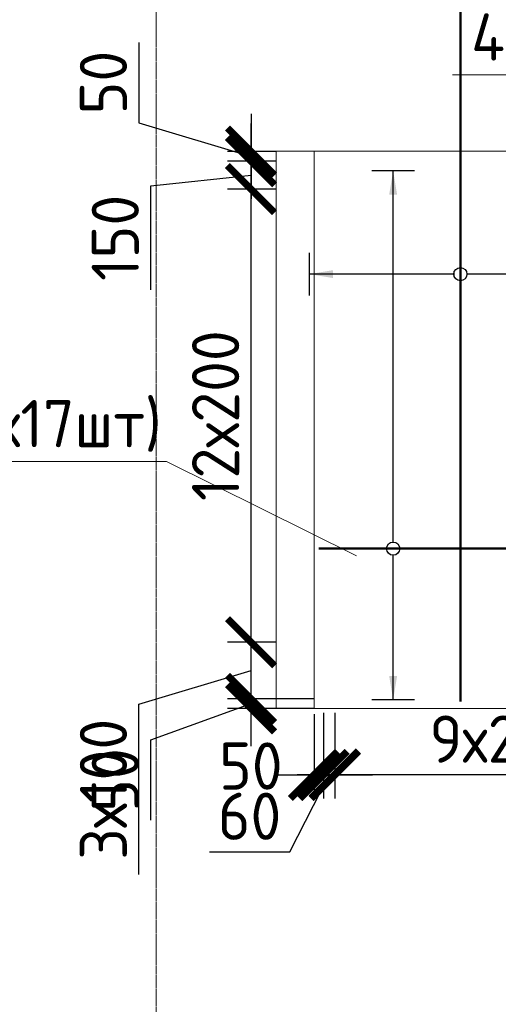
# Model space of a CAD drawing. Header units: millimetres. Extents: x 247266 to 730847, y -636031 to 10052.
# Tile 114 of 196: x 572686 to 575221, y -310506 to -305292. Entities that reach past the tile are written whole.
import ezdxf
from ezdxf import colors
from ezdxf.entities.mleader import LeaderData, LeaderLine
from ezdxf.math import Vec2, Vec3

# ---------------------------------------------------------------- set-up
doc = ezdxf.new("R2010")
doc.units = ezdxf.units.MM
doc.set_wipeout_variables(frame=1)
for name, pattern in [('______5', [1100, 800, -100, 100, -100]), ('________', [0]), ('осевая', [50.8, 31.75, -6.35, 6.35, -6.35])]:
    doc.linetypes.add(name, pattern=pattern)
for name, color, linetype, lineweight in [('Standard', 7, 'Continuous', 25), ('АрмСтер', 7, 'Continuous', 50), ('Оси', 7, '______5', 18), ('подоснова', 7, 'Continuous', 5)]:
    doc.layers.add(name, color=color, linetype=linetype, lineweight=lineweight)
doc.layers.add('РАЗМЕРЫ', color=7, linetype='Continuous')
doc.styles.add('GOST-2.304_Type-B', font='GOST_Common.ttf')
doc.dimstyles.new('СПДС', dxfattribs={"dimscale": 100, "dimtxt": 2.5, "dimasz": 2.5, "dimexe": 1.25, "dimexo": 0, "dimtad": 1, "dimdec": 0, "dimtxsty": 'GOST-2.304_Type-B', "dimblk": 'ARCHTICK', "dimcen": 2.5, "dimdle": 2, "dimadec": 0, "dimazin": 2, "dimtfac": 0.75, "dimtdec": 0, "dimtmove": 1, "dimatfit": 3, "dimfxl": 1, "dimtolj": 1, "dimarcsym": 1})

# ---------------------------------------------------------------- blocks, each defined once
blk = doc.blocks.new('*U3031')
at = {"layer": 'РАЗМЕРЫ'}
for p, q in [((112.5, 2000), (-112.5, 2000)), ((112.5, -800), (-112.5, -800))]:
    blk.add_line(p, q, dxfattribs=at)
at = {"layer": 'РАЗМЕРЫ', "ltscale": 15}
blk.add_line((0, -800), (0, 2000), dxfattribs=at)
at = {"layer": 'РАЗМЕРЫ'}
for points in [[(0, 2000), (20.9, 1874.8), (-20.9, 1874.8)], [(0, -800), (20.9, -674.8), (-20.9, -674.8)]]:
    blk.add_solid(points, dxfattribs=at)
at = {"linetype": 'Continuous', "lineweight": 0}
blk.add_wipeout([(35, 0), (28.3, 20.6), (10.8, 33.3), (-10.8, 33.3), (-28.3, 20.6), (-35, 0), (-28.3, -20.6), (-10.8, -33.3), (10.8, -33.3), (28.3, -20.6)], dxfattribs=at)
at = {"color": 0, "linetype": 'ByBlock', "lineweight": -2, "ltscale": 100}
blk.add_line((-393.9, 0), (1346.1, 0), dxfattribs=at)
at = {"layer": 'РАЗМЕРЫ'}
blk.add_circle((0, 0), 35, dxfattribs=at)
blk = doc.blocks.new('_ArchTick')
at = {"color": 0, "linetype": 'ByBlock', "const_width": 0.15}
blk.add_lwpolyline([(-0.5, -0.5), (0.5, 0.5)], dxfattribs=at)
blk = doc.blocks.new('*D3092')
at = {"layer": 'DEFPOINTS', "color": 0, "ltscale": 100}
for p in [(573911.6, -308889.1), (574245.5, -308889.1), (574245.5, -308939.1)]:
    blk.add_point(p, dxfattribs=at)
at = {"layer": 'РАЗМЕРЫ', "color": 0, "lineweight": -2}
for p, q in [((573911.6, -309139.1), (573911.6, -308689.1)), ((573380.4, -309105.8), (573911.6, -308914.1)), ((574245.5, -308889.1), (573786.6, -308889.1)), ((574245.5, -308939.1), (573786.6, -308939.1)), ((573380.4, -309531.1), (573380.4, -309105.8))]:
    blk.add_line(p, q, dxfattribs=at)
at = {"layer": 'РАЗМЕРЫ', "color": 0, "lineweight": -2, "ltscale": 100, "xscale": 250, "yscale": 250, "zscale": 250}
for p, rotation in [((573911.6, -308889.1), 270), ((573911.6, -308939.1), 90)]:
    blk.add_blockref('_ArchTick', p, dxfattribs=dict(at, rotation=rotation))
at = {"layer": 'РАЗМЕРЫ', "color": 0, "lineweight": 0, "ltscale": 100, "insert": (573192.8, -309318.5), "char_height": 250, "attachment_point": 5, "rotation": 90, "style": 'GOST-2.304_Type-B'}
blk.add_mtext('\\A1;50', dxfattribs=at)
blk = doc.blocks.new('*D3093')
at = {"layer": 'DEFPOINTS', "color": 0, "ltscale": 100}
for p in [(574045.5, -305991.1), (573911.6, -306041.1), (574045.5, -306041.1)]:
    blk.add_point(p, dxfattribs=at)
at = {"layer": 'РАЗМЕРЫ', "color": 0, "lineweight": -2}
for p, q in [((573317.5, -305412.5), (573317.5, -305837.8)), ((573911.6, -305791.1), (573911.6, -306241.1)), ((573317.5, -305837.8), (573911.6, -306016.1)), ((574045.5, -305991.1), (573786.6, -305991.1)), ((574045.5, -306041.1), (573786.6, -306041.1))]:
    blk.add_line(p, q, dxfattribs=at)
at = {"layer": 'РАЗМЕРЫ', "color": 0, "lineweight": -2, "ltscale": 100, "xscale": 250, "yscale": 250, "zscale": 250}
for p, rotation in [((573911.6, -305991.1), 270), ((573911.6, -306041.1), 90)]:
    blk.add_blockref('_ArchTick', p, dxfattribs=dict(at, rotation=rotation))
at = {"layer": 'РАЗМЕРЫ', "color": 0, "lineweight": 0, "ltscale": 100, "insert": (573129.9, -305625.2), "char_height": 250, "attachment_point": 5, "rotation": 90, "style": 'GOST-2.304_Type-B'}
blk.add_mtext('\\A1;50', dxfattribs=at)
blk = doc.blocks.new('*D3094')
at = {"layer": 'DEFPOINTS', "color": 0, "ltscale": 100}
for p in [(573911.6, -306189.1), (574045.5, -306189.1), (574045.5, -308589.1)]:
    blk.add_point(p, dxfattribs=at)
at = {"layer": 'РАЗМЕРЫ', "color": 0, "lineweight": -2}
for p, q in [((573911.6, -308789.1), (573911.6, -305989.1)), ((574045.5, -306189.1), (573786.6, -306189.1)), ((574045.5, -308589.1), (573786.6, -308589.1))]:
    blk.add_line(p, q, dxfattribs=at)
at = {"layer": 'РАЗМЕРЫ', "color": 0, "lineweight": -2, "ltscale": 100, "xscale": 250, "yscale": 250, "zscale": 250}
for p, rotation in [((573911.6, -306189.1), 90), ((573911.6, -308589.1), 270)]:
    blk.add_blockref('_ArchTick', p, dxfattribs=dict(at, rotation=rotation))
at = {"layer": 'РАЗМЕРЫ', "color": 0, "lineweight": 0, "ltscale": 100, "insert": (573724, -307389.1), "char_height": 250, "attachment_point": 5, "rotation": 90, "style": 'GOST-2.304_Type-B'}
blk.add_mtext('\\A1;12х200', dxfattribs=at)
blk = doc.blocks.new('*D3095')
at = {"layer": 'DEFPOINTS', "color": 0, "ltscale": 100}
for p in [(573911.6, -308589.1), (574045.5, -308589.1), (574045.5, -308889.1)]:
    blk.add_point(p, dxfattribs=at)
at = {"layer": 'РАЗМЕРЫ', "color": 0, "lineweight": -2}
for p, q in [((573911.6, -309089.1), (573911.6, -308389.1)), ((574045.5, -308589.1), (573786.6, -308589.1)), ((573317.5, -308917.4), (573911.6, -308739.1)), ((573317.5, -309818.1), (573317.5, -308917.4)), ((574045.5, -308889.1), (573786.6, -308889.1))]:
    blk.add_line(p, q, dxfattribs=at)
at = {"layer": 'РАЗМЕРЫ', "color": 0, "lineweight": -2, "ltscale": 100, "xscale": 250, "yscale": 250, "zscale": 250}
for p, rotation in [((573911.6, -308589.1), 90), ((573911.6, -308889.1), 270)]:
    blk.add_blockref('_ArchTick', p, dxfattribs=dict(at, rotation=rotation))
at = {"layer": 'РАЗМЕРЫ', "color": 0, "lineweight": 0, "ltscale": 100, "insert": (573129.9, -309367.7), "char_height": 250, "attachment_point": 5, "rotation": 90, "style": 'GOST-2.304_Type-B'}
blk.add_mtext('\\A1;3х100', dxfattribs=at)
blk = doc.blocks.new('_None')
blk = doc.blocks.new('*D3102')
at = {"layer": 'DEFPOINTS', "color": 0, "ltscale": 100}
for p in [(573911.6, -306041.1), (574045.5, -306041.1), (574045.5, -306189.1)]:
    blk.add_point(p, dxfattribs=at)
at = {"layer": 'РАЗМЕРЫ', "color": 0, "lineweight": -2}
for p, q in [((573911.6, -306389.1), (573911.6, -305841.1)), ((574045.5, -306041.1), (573786.6, -306041.1)), ((573380.4, -306172.3), (573911.6, -306115.1)), ((573380.4, -306722.7), (573380.4, -306172.3)), ((574045.5, -306189.1), (573786.6, -306189.1))]:
    blk.add_line(p, q, dxfattribs=at)
at = {"layer": 'РАЗМЕРЫ', "color": 0, "lineweight": -2, "ltscale": 100, "xscale": 250, "yscale": 250, "zscale": 250}
for p, rotation in [((573911.6, -306041.1), 90), ((573911.6, -306189.1), 270)]:
    blk.add_blockref('_ArchTick', p, dxfattribs=dict(at, rotation=rotation))
at = {"layer": 'РАЗМЕРЫ', "color": 0, "lineweight": 0, "ltscale": 100, "insert": (573192.8, -306447.5), "char_height": 250, "attachment_point": 5, "rotation": 90, "style": 'GOST-2.304_Type-B'}
blk.add_mtext('\\A1;150', dxfattribs=at)
blk = doc.blocks.new('*U3033')
at = {"layer": 'РАЗМЕРЫ'}
for p, q in [((112.5, 800), (-112.5, 800)), ((112.5, -1000), (-112.5, -1000))]:
    blk.add_line(p, q, dxfattribs=at)
at = {"layer": 'РАЗМЕРЫ', "ltscale": 15}
blk.add_line((0, -1000), (0, 800), dxfattribs=at)
at = {"layer": 'РАЗМЕРЫ'}
for points in [[(0, 800), (20.9, 674.8), (-20.9, 674.8)], [(0, -1000), (20.9, -874.8), (-20.9, -874.8)]]:
    blk.add_solid(points, dxfattribs=at)
at = {"linetype": 'Continuous', "lineweight": 0}
blk.add_wipeout([(35, 0), (28.3, 20.6), (10.8, 33.3), (-10.8, 33.3), (-28.3, 20.6), (-35, 0), (-28.3, -20.6), (-10.8, -33.3), (10.8, -33.3), (28.3, -20.6)], dxfattribs=at)
at = {"color": 0, "linetype": 'ByBlock', "lineweight": -2, "ltscale": 100}
blk.add_line((-2263.2, 0), (1446.8, 0), dxfattribs=at)
at = {"layer": 'РАЗМЕРЫ'}
blk.add_circle((0, 0), 35, dxfattribs=at)
blk = doc.blocks.new('*D3447')
at = {"layer": 'DEFPOINTS', "color": 0, "ltscale": 100}
for p in [(574245.2, -308970.2), (574295.2, -308970.2), (574295.2, -309291.9)]:
    blk.add_point(p, dxfattribs=at)
at = {"layer": 'РАЗМЕРЫ', "color": 0, "lineweight": -2}
for p, q in [((574245.2, -308970.2), (574245.2, -309416.9)), ((574295.2, -308970.2), (574295.2, -309416.9)), ((574045.2, -309291.9), (574495.2, -309291.9))]:
    blk.add_line(p, q, dxfattribs=at)
at = {"layer": 'РАЗМЕРЫ', "color": 0, "lineweight": -2, "ltscale": 100, "xscale": 250, "yscale": 250, "zscale": 250}
blk.add_blockref('_ArchTick', (574245.2, -309291.9), dxfattribs=at)
at = {"layer": 'РАЗМЕРЫ', "color": 0, "lineweight": -2, "ltscale": 100, "xscale": 250, "yscale": 250, "zscale": 250, "rotation": 180}
blk.add_blockref('_ArchTick', (574295.2, -309291.9), dxfattribs=at)
at = {"layer": 'РАЗМЕРЫ', "color": 0, "ltscale": 100, "insert": (573910.5, -309244.5), "char_height": 250, "attachment_point": 5, "style": 'GOST-2.304_Type-B'}
blk.add_mtext('\\A1;50', dxfattribs=at)
blk = doc.blocks.new('*D3448')
at = {"layer": 'DEFPOINTS', "color": 0, "ltscale": 100}
for p in [(574295.1, -308962.2), (574355.4, -308962.2), (574355.4, -309291.9)]:
    blk.add_point(p, dxfattribs=at)
at = {"layer": 'РАЗМЕРЫ', "color": 0, "lineweight": -2}
for p, q in [((574295.1, -308962.2), (574295.1, -309416.9)), ((574355.4, -308962.2), (574355.4, -309416.9)), ((574095.1, -309291.9), (574555.4, -309291.9)), ((574116.7, -309698.1), (574325.3, -309291.9)), ((573691.4, -309698.1), (574116.7, -309698.1))]:
    blk.add_line(p, q, dxfattribs=at)
at = {"layer": 'РАЗМЕРЫ', "color": 0, "lineweight": -2, "ltscale": 100, "xscale": 250, "yscale": 250, "zscale": 250}
blk.add_blockref('_ArchTick', (574295.1, -309291.9), dxfattribs=at)
at = {"layer": 'РАЗМЕРЫ', "color": 0, "lineweight": -2, "ltscale": 100, "xscale": 250, "yscale": 250, "zscale": 250, "rotation": 180}
blk.add_blockref('_ArchTick', (574355.4, -309291.9), dxfattribs=at)
at = {"layer": 'РАЗМЕРЫ', "color": 0, "ltscale": 100, "insert": (573904, -309510.5), "char_height": 250, "attachment_point": 5, "style": 'GOST-2.304_Type-B'}
blk.add_mtext('\\A1;60', dxfattribs=at)

msp = doc.modelspace()

# ---------------------------------------------------------------- linework, layer by layer
at = {"linetype": 'Continuous', "lineweight": 25, "transparency": 33554687}
msp.add_line((574245.52, -308939.12), (574045.52, -308939.12), dxfattribs=at)
msp.add_line((574245.52, -308939.12), (574045.52, -308939.12), dxfattribs=at)
msp.add_line((574245.52, -308939.12), (574045.52, -308939.12), dxfattribs=at)
at = {"layer": 'Standard', "linetype": '________', "lineweight": 0, "transparency": 33554687}
for p, q in [((574045.52, -305989.12), (574045.52, -306739.12)), ((574045.52, -305989.12), (579015.52, -305989.12)), ((574045.52, -305989.12), (574045.52, -306739.12)), ((574045.52, -305989.12), (579015.52, -305989.12)), ((574245.52, -306739.12), (574245.52, -305989.12)), ((574245.52, -306739.12), (574245.52, -305989.12)), ((574045.52, -308939.12), (574045.52, -306739.12)), ((574045.52, -308939.12), (574045.52, -306739.12)), ((574245.52, -306739.12), (574245.52, -308939.12)), ((574245.52, -306739.12), (574245.52, -308939.12)), ((579015.52, -308939.12), (574045.52, -308939.12)), ((579015.52, -308939.12), (574045.52, -308939.12))]:
    msp.add_line(p, q, dxfattribs=at)
at = {"layer": 'Оси', "linetype": 'осевая', "lineweight": 0, "ltscale": 0.3, "transparency": 33554687}
msp.add_line((573409.86, -303582.95), (573409.86, -311939.06), dxfattribs=at)

# ---------------------------------------------------------------- dimensions: what is measured, and where the dimension line sits
at = {"layer": 'РАЗМЕРЫ', "lineweight": 0}
dim = msp.add_linear_dim(base=(573911.64, -306041.07), p1=(574045.52, -305991.07), p2=(574045.52, -306041.07), angle=90, dimstyle='СПДС', dxfattribs=at)
dim.commit()
dim.dimension.update_dxf_attribs({"geometry": '*D3093', "text_midpoint": (573129.89, -305775.33)})
dim = msp.add_linear_dim(base=(573911.64, -306041.07), p1=(574045.52, -306189.12), p2=(574045.52, -306041.07), angle=90, dimstyle='СПДС', override={"dimrnd": 5}, dxfattribs=at)
dim.commit()
dim.dimension.update_dxf_attribs({"geometry": '*D3102', "text_midpoint": (573380.39, -306234.78), "dimtype": 160})
for base, p1, p2, text, picture, middle in [((573911.64, -306189.12), (574045.52, -308589.12), (574045.52, -306189.12), '12х200', '*D3094', (573724.02, -307389.12)), ((573911.64, -308589.12), (574045.52, -308889.12), (574045.52, -308589.12), '3х100', '*D3095', (573129.89, -308979.85))]:
    dim = msp.add_linear_dim(base=base, p1=p1, p2=p2, angle=90, text=text, dimstyle='СПДС', dxfattribs=at)
    dim.commit()
    dim.dimension.update_dxf_attribs({"geometry": picture, "text_midpoint": middle})
at = {"layer": 'РАЗМЕРЫ'}
for base, p1, p2, picture, middle in [((574355.44, -309291.86), (574295.09, -308962.24), (574355.44, -308962.24), '*D3448', (574054.18, -309698.11)), ((574295.15, -309291.86), (574245.15, -308970.24), (574295.15, -308970.24), '*D3447', (573910.46, -309432.11))]:
    dim = msp.add_linear_dim(base=base, p1=p1, p2=p2, dimstyle='СПДС', dxfattribs=at)
    dim.commit()
    dim.dimension.update_dxf_attribs({"geometry": picture, "text_midpoint": middle, "dimtype": 160})
msp.add_linear_dim(base=(576155.44, -309289.26), p1=(574355.44, -309054.78), p2=(576155.44, -309054.78), text='9х200', dimstyle='СПДС', dxfattribs=at).render()

# ---------------------------------------------------------------- next in the draw order: block references
at = {"layer": 'АрмСтер', "ltscale": 15}
msp.add_blockref('*U3031', (574664.25, -308093.22), dxfattribs=at)

# ---------------------------------------------------------------- next in the draw order: dimensions: what is measured, and where the dimension line sits
at = {"layer": 'РАЗМЕРЫ', "lineweight": 0}
dim = msp.add_linear_dim(base=(573911.64, -308889.12), p1=(574245.52, -308939.12), p2=(574245.52, -308889.12), angle=90, dimstyle='СПДС', dxfattribs=at)
dim.commit()
dim.dimension.update_dxf_attribs({"geometry": '*D3092', "text_midpoint": (573380.39, -309168.33), "dimtype": 160})

# ---------------------------------------------------------------- next in the draw order: leaders
at = {"layer": 'подоснова'}
ml = msp.add_multileader_mtext('Standard', dxfattribs=at)
ml.set_content('4  (2х6шт)', color=256, style='GOST-2.304_Type-B')
ml.set_leader_properties(color=256, linetype='ByLayer', lineweight=15)
ml.set_arrow_properties(name='NONE')
ml.build(insert=Vec2(0, 0))
ml.multileader.update_dxf_attribs({"text_left_attachment_type": 6, "text_right_attachment_type": 6, "dogleg_length": 10, "arrow_head_size": 18})
ctx = ml.context
ctx.base_point, ctx.char_height, ctx.arrow_head_size, ctx.landing_gap_size, ctx.plane_origin = Vec3(575060.23, -305559.21), 250, 18, 20, Vec3(572218.69, -302184.03)
ctx.left_attachment, ctx.right_attachment, ctx.text_align_type = 6, 6, 1
notes = []
notes.append((ctx, [(0, (1, 1, 0), (576607.08, -305584.23), (-1, 0), 10, [(0, [(576904.97, -306649.55)], 0, [])])]))
ctx.mtext.insert, ctx.mtext.alignment, ctx.mtext.flow_direction = Vec3(575828.33, -305259.21), 2, 5
for ctx, leaders in notes:
    for number, flags, end, landing, length, lines in leaders:
        leader = LeaderData()
        leader.index, (leader.has_last_leader_line, leader.has_dogleg_vector, leader.attachment_direction) = number, flags
        leader.last_leader_point, leader.dogleg_vector, leader.dogleg_length = Vec3(end), Vec3(landing), length
        for number, points, colour, breaks in lines:
            line = LeaderLine()
            line.index, line.vertices, line.color, line.breaks = number, Vec3.list(points), colors.encode_raw_color(colour), breaks
            leader.lines.append(line)
        ctx.leaders.append(leader)

# ---------------------------------------------------------------- next in the draw order: block references
at = {"layer": 'АрмСтер', "ltscale": 15, "rotation": 90}
msp.add_blockref('*U3033', (575020.32, -306639.44), dxfattribs=at)

# ---------------------------------------------------------------- next in the draw order: leaders
at = {"layer": 'подоснова'}
ml = msp.add_multileader_mtext('Standard', dxfattribs=at)
ml.set_content('1  (2х17шт)', color=256, style='GOST-2.304_Type-B')
ml.set_leader_properties(color=256, linetype='ByLayer', lineweight=15)
ml.set_arrow_properties(name='NONE')
ml.build(insert=Vec2(0, 0))
ml.multileader.update_dxf_attribs({"text_left_attachment_type": 6, "text_right_attachment_type": 6, "dogleg_length": 10, "arrow_head_size": 18})
ctx = ml.context
ctx.base_point, ctx.char_height, ctx.arrow_head_size, ctx.landing_gap_size, ctx.plane_origin = Vec3(571867.7, -307606.24), 250, 18, 20, Vec3(569076.16, -304231.06)
ctx.left_attachment, ctx.right_attachment, ctx.text_align_type = 6, 6, 1
notes = []
notes.append((ctx, [(0, (1, 1, 0), (573464.58, -307631.27), (-1, 0), 10, [(0, [(574469.31, -308132.25)], 0, [])])]))
ctx.mtext.insert, ctx.mtext.alignment, ctx.mtext.flow_direction = Vec3(572660.8, -307306.24), 2, 5
for ctx, leaders in notes:
    for number, flags, end, landing, length, lines in leaders:
        leader = LeaderData()
        leader.index, (leader.has_last_leader_line, leader.has_dogleg_vector, leader.attachment_direction) = number, flags
        leader.last_leader_point, leader.dogleg_vector, leader.dogleg_length = Vec3(end), Vec3(landing), length
        for number, points, colour, breaks in lines:
            line = LeaderLine()
            line.index, line.vertices, line.color, line.breaks = number, Vec3.list(points), colors.encode_raw_color(colour), breaks
            leader.lines.append(line)
        ctx.leaders.append(leader)

doc.saveas('drawing.dxf')
